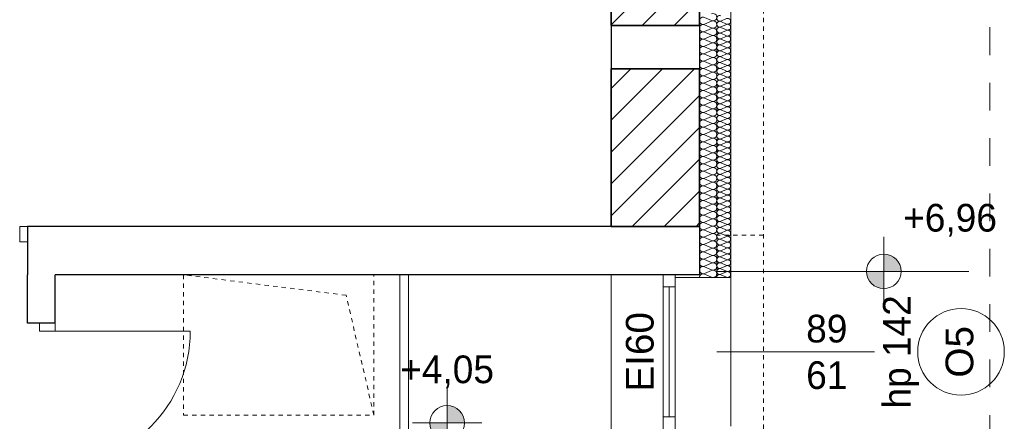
# Model space of a CAD drawing. Extents: x -613240 to -325500, y -25863 to 152403.
# Tile 204 of 254: x -418620 to -412935, y 103896 to 106217. Entities that reach past the tile are written whole.
import ezdxf

# ---------------------------------------------------------------- set-up
doc = ezdxf.new("R2010")
doc.units = 0
doc.header["$MEASUREMENT"] = 0
doc.linetypes.add('Hidden Line', pattern=[50, 25, -25])
doc.linetypes.add('Przerywana', pattern=[320, 160, -160])
for name, color, linetype in [('Arch ocieplenie', 7, 'Continuous'), ('Arch zmurowania', 7, 'Continuous'), ('INWENT RZĘDNE', 7, 'Continuous')]:
    doc.layers.add(name, color=color, linetype=linetype)
for name, color, linetype, lineweight, true_color in [('Arch ocieplenie_Nr_Pióra__44', 7, 'Continuous', 13, 0x029e21), ('Arch opisy okien_Nr_Pióra__9', 7, 'Continuous', 13, 0x3dad99), ('Arch opisy_Nr_Pióra__9', 7, 'Continuous', 13, 0x3dad99), ('Arch wykończenie_Nr_Pióra__3', 7, 'Continuous', 18, 0xff6600), ('INWENT.ŚCIANY_Nr_Pióra__2', 7, 'Continuous', 13, 0x7f7f7f), ('INWENT.ŚCIANY_Nr_Pióra__3', 7, 'Continuous', 18, 0xff6600)]:
    doc.layers.add(name, color=color, linetype=linetype, lineweight=lineweight, true_color=true_color)
for name, color, linetype, lineweight in [('Arch zmurowania_Nr_Pióra__21', 7, 'Continuous', 9), ('Arch zmurowania_Nr_Pióra__27', 7, 'Continuous', 35), ('INWENT BALUSTRADY_Nr_Pióra__5', 7, 'Continuous', 13), ('INWENT DACH_Nr_Pióra__21', 7, 'Continuous', 9), ('INWENT OPISY_Nr_Pióra__21', 7, 'Continuous', 9), ('INWENT RZĘDNE_Nr_Pióra__21', 7, 'Continuous', 9), ('INWENT STROPY_Nr_Pióra__21', 7, 'Continuous', 9), ('INWENT. DRZWI_Nr_Pióra__5', 7, 'Continuous', 13), ('INWENT. OKNA_Nr_Pióra__21', 7, 'Continuous', 9), ('INWENT. OKNA_Nr_Pióra__5', 7, 'Continuous', 13), ('INWENT.ŚCIANY_Nr_Pióra__1', 7, 'Continuous', 25), ('INWENT.ŚCIANY_Nr_Pióra__21', 7, 'Continuous', 9), ('Istniejące schody_Nr_Pióra__5', 7, 'Continuous', 13)]:
    doc.layers.add(name, color=color, linetype=linetype, lineweight=lineweight)
doc.styles.add('GENERATED_STYLE_10', font='arial.ttf')
doc.styles.add('GENERATED_STYLE_2', font='txt')
doc.styles.add('GENERATED_STYLE_5', font='txt')
pattern_1 = [(45, (0, 0), (-91.92388, 91.92388), [])]

# ---------------------------------------------------------------- blocks, each defined once
blk = doc.blocks.new('Izolacja cieplna 14_215', base_point=(-414694.9, 108877.6))
at = {"layer": 'Arch ocieplenie_Nr_Pióra__44', "linetype": 'Continuous'}
for p, q in [((-414665.1, 106229.1), (-414624.7, 106211.5)), ((-414624.7, 106208), (-414665.1, 106190.4)), ((-414665.1, 106186.8), (-414624.7, 106169.2)), ((-414624.7, 106165.6), (-414665.1, 106148)), ((-414665.1, 106144.5), (-414624.7, 106126.8)), ((-414624.7, 106123.3), (-414665.1, 106105.7)), ((-414665.1, 106102.1), (-414624.7, 106084.5)), ((-414624.7, 106080.9), (-414665.1, 106063.3)), ((-414665.1, 106059.8), (-414624.7, 106042.1)), ((-414624.7, 106038.6), (-414665.1, 106021)), ((-414665.1, 106017.4), (-414624.7, 105999.8)), ((-414624.7, 105996.2), (-414665.1, 105978.6)), ((-414665.1, 105975.1), (-414624.7, 105957.5)), ((-414624.7, 105953.9), (-414665.1, 105936.3)), ((-414665.1, 105932.7), (-414624.7, 105915.1)), ((-414624.7, 105911.5), (-414665.1, 105893.9)), ((-414665.1, 105890.4), (-414624.7, 105872.8)), ((-414624.7, 105869.2), (-414665.1, 105851.6)), ((-414665.1, 105848), (-414624.7, 105830.4)), ((-414624.7, 105826.9), (-414665.1, 105809.2)), ((-414665.1, 105805.7), (-414624.7, 105788.1)), ((-414624.7, 105784.5), (-414665.1, 105766.9)), ((-414665.1, 105763.3), (-414624.7, 105745.7)), ((-414624.7, 105742.2), (-414665.1, 105724.5)), ((-414665.1, 105721), (-414624.7, 105703.4)), ((-414624.7, 105699.8), (-414665.1, 105682.2)), ((-414665.1, 105678.6), (-414624.7, 105661)), ((-414624.7, 105657.5), (-414665.1, 105639.8)), ((-414665.1, 105636.3), (-414624.7, 105618.7)), ((-414624.7, 105615.1), (-414665.1, 105597.5)), ((-414665.1, 105593.9), (-414624.7, 105576.3)), ((-414624.7, 105572.8), (-414665.1, 105555.2)), ((-414665.1, 105551.6), (-414624.7, 105534)), ((-414624.7, 105530.4), (-414665.1, 105512.8)), ((-414665.1, 105509.3), (-414624.7, 105491.6)), ((-414624.7, 105488.1), (-414665.1, 105470.5)), ((-414665.1, 105466.9), (-414624.7, 105449.3)), ((-414624.7, 105445.7), (-414665.1, 105428.1)), ((-414665.1, 105424.6), (-414624.7, 105406.9)), ((-414624.7, 105403.4), (-414665.1, 105385.8)), ((-414665.1, 105382.2), (-414624.7, 105364.6)), ((-414624.7, 105361), (-414665.1, 105343.4)), ((-414665.1, 105339.9), (-414624.7, 105322.2)), ((-414624.7, 105318.7), (-414665.1, 105301.1)), ((-414665.1, 105297.5), (-414624.7, 105279.9)), ((-414624.7, 105276.3), (-414665.1, 105258.7)), ((-414665.1, 105255.2), (-414624.7, 105237.6)), ((-414624.7, 105234), (-414665.1, 105216.4)), ((-414665.1, 105212.8), (-414624.7, 105195.2)), ((-414624.7, 105191.6), (-414665.1, 105174)), ((-414665.1, 105170.5), (-414624.7, 105152.9)), ((-414624.7, 105149.3), (-414665.1, 105131.7)), ((-414665.1, 105128.1), (-414624.7, 105110.5)), ((-414624.7, 105107), (-414665.1, 105089.3)), ((-414665.1, 105085.8), (-414624.7, 105068.2)), ((-414624.7, 105064.6), (-414665.1, 105047)), ((-414665.1, 105043.4), (-414624.7, 105025.8)), ((-414624.7, 105022.3), (-414665.1, 105004.6)), ((-414665.1, 105001.1), (-414624.7, 104983.5)), ((-414624.7, 104979.9), (-414665.1, 104962.3)), ((-414665.1, 104958.7), (-414624.7, 104941.1)), ((-414624.7, 104937.6), (-414665.1, 104920)), ((-414665.1, 104916.4), (-414624.7, 104898.8)), ((-414624.7, 104895.2), (-414665.1, 104877.6)), ((-414665.1, 104874), (-414624.7, 104856.4)), ((-414624.7, 104852.9), (-414665.1, 104835.3)), ((-414665.1, 104831.7), (-414624.7, 104814.1)), ((-414624.7, 104810.5), (-414665.1, 104792.9)), ((-414665.1, 104789.4), (-414624.7, 104771.7)), ((-414624.7, 104768.2), (-414665.1, 104750.6)), ((-414665.1, 104747), (-414624.7, 104729.4))]:
    blk.add_line(p, q, dxfattribs=at)
for centre, start_param, end_param in [((-414616.2, 106230.9), 4.299595, 8.266775), ((-414673.7, 106209.8), 1.158004, 5.125183), ((-414616.2, 106188.6), 4.299595, 8.266775), ((-414673.7, 106167.4), 1.158004, 5.125183), ((-414673.7, 106125.1), 1.158004, 5.125183), ((-414616.2, 106146.2), 4.299595, 8.266775), ((-414673.7, 106082.7), 1.158004, 5.125183), ((-414616.2, 106103.9), 4.299595, 8.266775), ((-414616.2, 106061.5), 4.299595, 8.266775), ((-414673.7, 106040.4), 1.158004, 5.125183), ((-414616.2, 106019.2), 4.299595, 8.266775), ((-414673.7, 105998), 1.158004, 5.125183), ((-414673.7, 105955.7), 1.158004, 5.125183), ((-414616.2, 105976.8), 4.299595, 8.266775), ((-414673.7, 105913.3), 1.158004, 5.125183), ((-414616.2, 105934.5), 4.299595, 8.266775), ((-414616.2, 105892.2), 4.299595, 8.266775), ((-414673.7, 105871), 1.158004, 5.125183), ((-414616.2, 105849.8), 4.299595, 8.266775), ((-414673.7, 105828.6), 1.158004, 5.125183), ((-414673.7, 105786.3), 1.158004, 5.125183), ((-414616.2, 105807.5), 4.299595, 8.266775), ((-414673.7, 105743.9), 1.158004, 5.125183), ((-414616.2, 105765.1), 4.299595, 8.266775), ((-414616.2, 105722.8), 4.299595, 8.266775), ((-414673.7, 105701.6), 1.158004, 5.125183), ((-414616.2, 105680.4), 4.299595, 8.266775), ((-414673.7, 105659.2), 1.158004, 5.125183), ((-414673.7, 105616.9), 1.158004, 5.125183), ((-414616.2, 105638.1), 4.299595, 8.266775), ((-414673.7, 105574.6), 1.158004, 5.125183), ((-414616.2, 105595.7), 4.299595, 8.266775), ((-414616.2, 105553.4), 4.299595, 8.266775), ((-414673.7, 105532.2), 1.158004, 5.125183), ((-414616.2, 105511), 4.299595, 8.266775), ((-414673.7, 105489.9), 1.158004, 5.125183), ((-414673.7, 105447.5), 1.158004, 5.125183), ((-414616.2, 105468.7), 4.299595, 8.266775), ((-414673.7, 105405.2), 1.158004, 5.125183), ((-414616.2, 105426.3), 4.299595, 8.266775), ((-414616.2, 105384), 4.299595, 8.266775), ((-414673.7, 105362.8), 1.158004, 5.125183), ((-414673.7, 105320.5), 1.158004, 5.125183), ((-414616.2, 105341.6), 4.299595, 8.266775), ((-414673.7, 105278.1), 1.158004, 5.125183), ((-414616.2, 105299.3), 4.299595, 8.266775), ((-414673.7, 105235.8), 1.158004, 5.125183), ((-414616.2, 105256.9), 4.299595, 8.266775), ((-414616.2, 105214.6), 4.299595, 8.266775), ((-414673.7, 105193.4), 1.158004, 5.125183), ((-414673.7, 105151.1), 1.158004, 5.125183), ((-414616.2, 105172.3), 4.299595, 8.266775), ((-414673.7, 105108.7), 1.158004, 5.125183), ((-414616.2, 105129.9), 4.299595, 8.266775), ((-414673.7, 105066.4), 1.158004, 5.125183), ((-414616.2, 105087.6), 4.299595, 8.266775), ((-414616.2, 105045.2), 4.299595, 8.266775), ((-414673.7, 105024), 1.158004, 5.125183), ((-414673.7, 104981.7), 1.158004, 5.125183), ((-414616.2, 105002.9), 4.299595, 8.266775), ((-414673.7, 104939.3), 1.158004, 5.125183), ((-414616.2, 104960.5), 4.299595, 8.266775), ((-414673.7, 104897), 1.158004, 5.125183), ((-414616.2, 104918.2), 4.299595, 8.266775), ((-414616.2, 104875.8), 4.299595, 8.266775), ((-414673.7, 104854.7), 1.158004, 5.125183), ((-414673.7, 104812.3), 1.158004, 5.125183), ((-414616.2, 104833.5), 4.299595, 8.266775), ((-414673.7, 104770), 1.158004, 5.125183), ((-414616.2, 104791.1), 4.299595, 8.266775), ((-414673.7, 104727.6), 1.158004, 3.141593), ((-414616.2, 104748.8), 4.299595, 8.266775)]:
    blk.add_ellipse(centre, major_axis=(21.3, 0), ratio=0.995564, start_param=start_param, end_param=end_param, dxfattribs=at)
blk = doc.blocks.new('Izolacja cieplna 14_216', base_point=(-414594.9, 108877.6))
at = {"layer": 'Arch ocieplenie_Nr_Pióra__44', "linetype": 'Continuous'}
for p, q in [((-414538.8, 106222.9), (-414571.1, 106208.8)), ((-414571.1, 106205.9), (-414538.8, 106191.7)), ((-414538.8, 106188.9), (-414571.1, 106174.7)), ((-414571.1, 106171.9), (-414538.8, 106157.7)), ((-414538.8, 106154.9), (-414571.1, 106140.7)), ((-414571.1, 106137.9), (-414538.8, 106123.7)), ((-414538.8, 106120.9), (-414571.1, 106106.7)), ((-414571.1, 106103.8), (-414538.8, 106089.7)), ((-414538.8, 106086.8), (-414571.1, 106072.7)), ((-414571.1, 106069.8), (-414538.8, 106055.7)), ((-414538.8, 106052.8), (-414571.1, 106038.7)), ((-414571.1, 106035.8), (-414538.8, 106021.7)), ((-414538.8, 106018.8), (-414571.1, 106004.7)), ((-414571.1, 106001.8), (-414538.8, 105987.6)), ((-414538.8, 105984.8), (-414571.1, 105970.6)), ((-414571.1, 105967.8), (-414538.8, 105953.6)), ((-414538.8, 105950.8), (-414571.1, 105936.6)), ((-414571.1, 105933.8), (-414538.8, 105919.6)), ((-414538.8, 105916.8), (-414571.1, 105902.6)), ((-414571.1, 105899.7), (-414538.8, 105885.6)), ((-414538.8, 105882.7), (-414571.1, 105868.6)), ((-414571.1, 105865.7), (-414538.8, 105851.6)), ((-414538.8, 105848.7), (-414571.1, 105834.6)), ((-414571.1, 105831.7), (-414538.8, 105817.6)), ((-414538.8, 105814.7), (-414571.1, 105800.6)), ((-414571.1, 105797.7), (-414538.8, 105783.5)), ((-414538.8, 105780.7), (-414571.1, 105766.5)), ((-414571.1, 105763.7), (-414538.8, 105749.5)), ((-414538.8, 105746.7), (-414571.1, 105732.5)), ((-414571.1, 105729.7), (-414538.8, 105715.5)), ((-414538.8, 105712.7), (-414571.1, 105698.5)), ((-414571.1, 105695.7), (-414538.8, 105681.5)), ((-414538.8, 105678.6), (-414571.1, 105664.5)), ((-414571.1, 105661.6), (-414538.8, 105647.5)), ((-414538.8, 105644.6), (-414571.1, 105630.5)), ((-414571.1, 105627.6), (-414538.8, 105613.5)), ((-414538.8, 105610.6), (-414571.1, 105596.5)), ((-414571.1, 105593.6), (-414538.8, 105579.5)), ((-414538.8, 105576.6), (-414571.1, 105562.4)), ((-414571.1, 105559.6), (-414538.8, 105545.4)), ((-414538.8, 105542.6), (-414571.1, 105528.4)), ((-414571.1, 105525.6), (-414538.8, 105511.4)), ((-414538.8, 105508.6), (-414571.1, 105494.4)), ((-414571.1, 105491.6), (-414538.8, 105477.4)), ((-414538.8, 105474.5), (-414571.1, 105460.4)), ((-414571.1, 105457.5), (-414538.8, 105443.4)), ((-414538.8, 105440.5), (-414571.1, 105426.4)), ((-414571.1, 105423.5), (-414538.8, 105409.4)), ((-414538.8, 105406.5), (-414571.1, 105392.4)), ((-414571.1, 105389.5), (-414538.8, 105375.4)), ((-414538.8, 105372.5), (-414571.1, 105358.3)), ((-414571.1, 105355.5), (-414538.8, 105341.3)), ((-414538.8, 105338.5), (-414571.1, 105324.3)), ((-414571.1, 105321.5), (-414538.8, 105307.3)), ((-414538.8, 105304.5), (-414571.1, 105290.3)), ((-414571.1, 105287.5), (-414538.8, 105273.3)), ((-414538.8, 105270.4), (-414571.1, 105256.3)), ((-414571.1, 105253.4), (-414538.8, 105239.3)), ((-414538.8, 105236.4), (-414571.1, 105222.3)), ((-414571.1, 105219.4), (-414538.8, 105205.3)), ((-414538.8, 105202.4), (-414571.1, 105188.3)), ((-414571.1, 105185.4), (-414538.8, 105171.3)), ((-414538.8, 105168.4), (-414571.1, 105154.2)), ((-414571.1, 105151.4), (-414538.8, 105137.2)), ((-414538.8, 105134.4), (-414571.1, 105120.2)), ((-414571.1, 105117.4), (-414538.8, 105103.2)), ((-414538.8, 105100.4), (-414571.1, 105086.2)), ((-414571.1, 105083.4), (-414538.8, 105069.2)), ((-414538.8, 105066.3), (-414571.1, 105052.2)), ((-414571.1, 105049.3), (-414538.8, 105035.2)), ((-414538.8, 105032.3), (-414571.1, 105018.2)), ((-414571.1, 105015.3), (-414538.8, 105001.2)), ((-414538.8, 104998.3), (-414571.1, 104984.2)), ((-414571.1, 104981.3), (-414538.8, 104967.2)), ((-414538.8, 104964.3), (-414571.1, 104950.1)), ((-414571.1, 104947.3), (-414538.8, 104933.1)), ((-414538.8, 104930.3), (-414571.1, 104916.1)), ((-414571.1, 104913.3), (-414538.8, 104899.1)), ((-414538.8, 104896.3), (-414571.1, 104882.1)), ((-414571.1, 104879.3), (-414538.8, 104865.1)), ((-414538.8, 104862.2), (-414571.1, 104848.1)), ((-414571.1, 104845.2), (-414538.8, 104831.1)), ((-414538.8, 104828.2), (-414571.1, 104814.1)), ((-414571.1, 104811.2), (-414538.8, 104797.1)), ((-414538.8, 104794.2), (-414571.1, 104780.1)), ((-414571.1, 104777.2), (-414538.8, 104763.1)), ((-414538.8, 104760.2), (-414571.1, 104746)), ((-414571.1, 104743.2), (-414538.8, 104729))]:
    blk.add_line(p, q, dxfattribs=at)
for centre, start_param, end_param in [((-414577.9, 106224.3), 1.158004, 5.125183), ((-414577.9, 106190.3), 1.158004, 5.125183), ((-414532, 106207.3), 4.299595, 8.266775), ((-414577.9, 106156.3), 1.158004, 5.125183), ((-414577.9, 106122.3), 1.158004, 5.125183), ((-414532, 106173.3), 4.299595, 8.266775), ((-414532, 106139.3), 4.299595, 8.266775), ((-414577.9, 106088.3), 1.158004, 5.125183), ((-414532, 106105.3), 4.299595, 8.266775), ((-414532, 106071.3), 4.299595, 8.266775), ((-414577.9, 106054.3), 1.158004, 5.125183), ((-414577.9, 106020.2), 1.158004, 5.125183), ((-414532, 106037.2), 4.299595, 8.266775), ((-414577.9, 105986.2), 1.158004, 5.125183), ((-414577.9, 105952.2), 1.158004, 5.125183), ((-414532, 106003.2), 4.299595, 8.266775), ((-414532, 105969.2), 4.299595, 8.266775), ((-414577.9, 105918.2), 1.158004, 5.125183), ((-414532, 105935.2), 4.299595, 8.266775), ((-414532, 105901.2), 4.299595, 8.266775), ((-414577.9, 105884.2), 1.158004, 5.125183), ((-414577.9, 105850.2), 1.158004, 5.125183), ((-414532, 105867.2), 4.299595, 8.266775), ((-414577.9, 105816.1), 1.158004, 5.125183), ((-414577.9, 105782.1), 1.158004, 5.125183), ((-414532, 105833.1), 4.299595, 8.266775), ((-414532, 105799.1), 4.299595, 8.266775), ((-414577.9, 105748.1), 1.158004, 5.125183), ((-414532, 105765.1), 4.299595, 8.266775), ((-414532, 105731.1), 4.299595, 8.266775), ((-414577.9, 105714.1), 1.158004, 5.125183), ((-414577.9, 105680.1), 1.158004, 5.125183), ((-414532, 105697.1), 4.299595, 8.266775), ((-414577.9, 105646.1), 1.158004, 5.125183), ((-414577.9, 105612), 1.158004, 5.125183), ((-414532, 105663.1), 4.299595, 8.266775), ((-414532, 105629), 4.299595, 8.266775), ((-414577.9, 105578), 1.158004, 5.125183), ((-414532, 105595), 4.299595, 8.266775), ((-414532, 105561), 4.299595, 8.266775), ((-414577.9, 105544), 1.158004, 5.125183), ((-414577.9, 105510), 1.158004, 5.125183), ((-414532, 105527), 4.299595, 8.266775), ((-414577.9, 105476), 1.158004, 5.125183), ((-414577.9, 105442), 1.158004, 5.125183), ((-414532, 105493), 4.299595, 8.266775), ((-414532, 105459), 4.299595, 8.266775), ((-414577.9, 105407.9), 1.158004, 5.125183), ((-414532, 105424.9), 4.299595, 8.266775), ((-414532, 105390.9), 4.299595, 8.266775), ((-414577.9, 105373.9), 1.158004, 5.125183), ((-414577.9, 105339.9), 1.158004, 5.125183), ((-414532, 105356.9), 4.299595, 8.266775), ((-414577.9, 105305.9), 1.158004, 5.125183), ((-414577.9, 105271.9), 1.158004, 5.125183), ((-414532, 105322.9), 4.299595, 8.266775), ((-414532, 105288.9), 4.299595, 8.266775), ((-414577.9, 105237.9), 1.158004, 5.125183), ((-414532, 105254.9), 4.299595, 8.266775), ((-414532, 105220.8), 4.299595, 8.266775), ((-414577.9, 105203.8), 1.158004, 5.125183), ((-414577.9, 105169.8), 1.158004, 5.125183), ((-414532, 105186.8), 4.299595, 8.266775), ((-414577.9, 105135.8), 1.158004, 5.125183), ((-414577.9, 105101.8), 1.158004, 5.125183), ((-414532, 105152.8), 4.299595, 8.266775), ((-414532, 105118.8), 4.299595, 8.266775), ((-414577.9, 105067.8), 1.158004, 5.125183), ((-414532, 105084.8), 4.299595, 8.266775), ((-414532, 105050.8), 4.299595, 8.266775), ((-414577.9, 105033.8), 1.158004, 5.125183), ((-414577.9, 104999.7), 1.158004, 5.125183), ((-414532, 105016.8), 4.299595, 8.266775), ((-414577.9, 104965.7), 1.158004, 5.125183), ((-414577.9, 104931.7), 1.158004, 5.125183), ((-414532, 104982.7), 4.299595, 8.266775), ((-414532, 104948.7), 4.299595, 8.266775), ((-414577.9, 104897.7), 1.158004, 5.125183), ((-414532, 104914.7), 4.299595, 8.266775), ((-414532, 104880.7), 4.299595, 8.266775), ((-414577.9, 104863.7), 1.158004, 5.125183), ((-414577.9, 104829.7), 1.158004, 5.125183), ((-414532, 104846.7), 4.299595, 8.266775), ((-414577.9, 104795.6), 1.158004, 5.125183), ((-414577.9, 104761.6), 1.158004, 5.125183), ((-414532, 104812.7), 4.299595, 8.266775), ((-414532, 104778.6), 4.299595, 8.266775), ((-414577.9, 104727.6), 1.158004, 3.141593), ((-414532, 104744.6), 4.299595, 8.266775)]:
    blk.add_ellipse(centre, major_axis=(17, 0), ratio=0.999637, start_param=start_param, end_param=end_param, dxfattribs=at)
blk = doc.blocks.new('Ściana_13', base_point=(-415204.9, 107082.6))
at = {"layer": 'Arch zmurowania_Nr_Pióra__21', "linetype": 'Continuous'}
h = blk.add_hatch(dxfattribs=at)
h.set_pattern_fill('Common_Brick', color=256, style=0, pattern_type=2)
h.set_pattern_definition(pattern_1)
h.paths.add_polyline_path([(-415204.9, 107082.6), (-415204.9, 106182.6), (-414694.9, 106182.6), (-414694.9, 107082.6)], flags=0)
at = {"layer": 'Arch zmurowania_Nr_Pióra__27', "linetype": 'Continuous'}
for p, q in [((-415204.9, 107082.6), (-415204.9, 106182.6)), ((-414694.9, 107082.6), (-415204.9, 107082.6)), ((-414694.9, 106182.6), (-414694.9, 107082.6)), ((-415204.9, 106182.6), (-414694.9, 106182.6))]:
    blk.add_line(p, q, dxfattribs=at)
blk = doc.blocks.new('Ściana_14', base_point=(-415204.9, 105932.6))
at = {"layer": 'Arch zmurowania_Nr_Pióra__21', "linetype": 'Continuous'}
h = blk.add_hatch(dxfattribs=at)
h.set_pattern_fill('Common_Brick', color=256, style=0, pattern_type=2)
h.set_pattern_definition(pattern_1)
h.paths.add_polyline_path([(-415204.9, 105932.6), (-415204.9, 105022.6), (-414694.9, 105022.6), (-414694.9, 105932.6)], flags=0)
at = {"layer": 'Arch zmurowania_Nr_Pióra__27', "linetype": 'Continuous'}
for p, q in [((-415204.9, 105932.6), (-415204.9, 105022.6)), ((-414694.9, 105932.6), (-415204.9, 105932.6)), ((-414694.9, 105022.6), (-414694.9, 105932.6)), ((-415204.9, 105022.6), (-414694.9, 105022.6))]:
    blk.add_line(p, q, dxfattribs=at)
blk = doc.blocks.new('Koty wysokościowe_33', base_point=(-416152.2, 103886.8))
at = {"layer": 'INWENT RZĘDNE_Nr_Pióra__21', "linetype": 'Continuous'}
for points in [[(-416152.2, 103886.8), (-416052.2, 103886.8), (-416059.8, 103925.1), (-416081.5, 103957.5), (-416113.9, 103979.2), (-416152.2, 103986.8)], [(-416152.2, 103886.8), (-416252.2, 103886.8), (-416244.6, 103848.5), (-416222.9, 103816.1), (-416190.5, 103794.4), (-416152.2, 103786.8)]]:
    blk.add_hatch(color=256, dxfattribs=at).paths.add_polyline_path(points, flags=0)
for p, q in [((-416152.2, 103686.8), (-416152.2, 104086.8)), ((-416352.2, 103886.8), (-415952.2, 103886.8))]:
    blk.add_line(p, q, dxfattribs=at)
blk.add_circle((-416152.2, 103886.8), 100, dxfattribs=at)
at = {"layer": 'INWENT RZĘDNE_Nr_Pióra__21', "insert": (-416423, 104086.8), "char_height": 160, "attachment_point": 7, "style": 'GENERATED_STYLE_2'}
blk.add_mtext('{+4,05}', dxfattribs=at)
blk = doc.blocks.new('Koty wysokościowe_34', base_point=(-413630.6, 104762.6))
at = {"layer": 'INWENT RZĘDNE_Nr_Pióra__21', "linetype": 'Continuous'}
for points in [[(-413630.6, 104762.6), (-413530.6, 104762.6), (-413538.2, 104800.9), (-413559.9, 104833.3), (-413592.4, 104855), (-413630.6, 104862.6)], [(-413630.6, 104762.6), (-413730.6, 104762.6), (-413723, 104724.3), (-413701.3, 104691.9), (-413668.9, 104670.2), (-413630.6, 104662.6)]]:
    blk.add_hatch(color=256, dxfattribs=at).paths.add_polyline_path(points, flags=0)
for p, q in [((-413630.6, 104562.6), (-413630.6, 104962.6)), ((-413830.6, 104762.6), (-413430.6, 104762.6))]:
    blk.add_line(p, q, dxfattribs=at)
blk.add_circle((-413630.6, 104762.6), 100, dxfattribs=at)
at = {"layer": 'INWENT RZĘDNE_Nr_Pióra__21', "insert": (-413518.9, 104962.6), "char_height": 160, "attachment_point": 7, "style": 'GENERATED_STYLE_2'}
blk.add_mtext('{+6,96}', dxfattribs=at)

msp = doc.modelspace()

# ---------------------------------------------------------------- linework, layer by layer
at = {"layer": 'Arch opisy_Nr_Pióra__9', "linetype": 'Continuous'}
msp.add_circle((-413184.9, 104297.6), 250, dxfattribs=at)
at = {"layer": 'Arch wykończenie_Nr_Pióra__3', "linetype": 'Continuous'}
msp.add_line((-414514.9, 108977.6), (-414514.9, 104727.6), dxfattribs=at)
at = {"layer": 'INWENT BALUSTRADY_Nr_Pióra__5', "linetype": 'Continuous'}
msp.add_line((-416424.9, 100252.6), (-416424.9, 104742.6), dxfattribs=at)
at = {"layer": 'INWENT DACH_Nr_Pióra__21', "linetype": 'Hidden Line'}
for p, q in [((-414324.9, 99002.6), (-414324.9, 107332.6)), ((-414324.9, 104972.6), (-414594.9, 104972.6))]:
    msp.add_line(p, q, dxfattribs=at)
at = {"layer": 'INWENT DACH_Nr_Pióra__21', "linetype": 'Continuous'}
msp.add_line((-414594.9, 104762.6), (-413139.4, 104762.6), dxfattribs=at)
at = {"layer": 'INWENT OPISY_Nr_Pióra__21', "linetype": 'Przerywana'}
msp.add_line((-413019.4, 94172.6), (-413019.4, 109552.6), dxfattribs=at)
at = {"layer": 'INWENT STROPY_Nr_Pióra__21', "linetype": 'Hidden Line'}
for p, q in [((-417674.9, 104742.6), (-417674.9, 103932.6)), ((-416574.9, 104742.6), (-417674.9, 104742.6)), ((-416735.4, 104624.5), (-417674.9, 104742.6)), ((-416574.9, 103932.6), (-416574.9, 104742.6)), ((-416574.9, 103932.6), (-416735.4, 104624.5)), ((-417674.9, 103932.6), (-416574.9, 103932.6))]:
    msp.add_line(p, q, dxfattribs=at)
at = {"layer": 'INWENT. DRZWI_Nr_Pióra__5', "linetype": 'Continuous'}
for p, q in [((-418574.9, 105022.6), (-418619.9, 105022.6)), ((-418619.9, 105022.6), (-418619.9, 104932.6)), ((-418619.9, 104932.6), (-418574.9, 104932.6)), ((-418504.9, 104417.6), (-418504.9, 104462.6)), ((-418414.9, 104462.6), (-418414.9, 104417.6)), ((-418414.9, 104417.6), (-418504.9, 104417.6)), ((-418414.9, 104417.6), (-417634.9, 104417.6))]:
    msp.add_line(p, q, dxfattribs=at)
msp.add_arc((-418414.9, 104417.6), 780, 270, 0, dxfattribs=at)
at = {"layer": 'INWENT. OKNA_Nr_Pióra__5', "linetype": 'Continuous'}
for p, q in [((-414904.9, 104742.6), (-414904.9, 103852.6)), ((-414834.9, 104742.6), (-414904.9, 104742.6)), ((-414834.9, 104742.6), (-414834.9, 103852.6)), ((-414834.9, 104672.6), (-414904.9, 104672.6)), ((-414869.9, 104672.6), (-414869.9, 103922.6)), ((-414594.9, 104297.6), (-413684.9, 104297.6)), ((-414834.9, 103922.6), (-414904.9, 103922.6))]:
    msp.add_line(p, q, dxfattribs=at)
at = {"layer": 'INWENT.ŚCIANY_Nr_Pióra__1', "linetype": 'Continuous'}
for p, q in [((-415204.9, 106182.6), (-414694.9, 106182.6)), ((-415204.9, 106182.6), (-415204.9, 105932.6)), ((-414694.9, 106182.6), (-414694.9, 105932.6)), ((-415204.9, 105932.6), (-414694.9, 105932.6)), ((-418574.9, 105022.6), (-418574.9, 104742.6)), ((-415204.9, 105022.6), (-418574.9, 105022.6)), ((-415204.9, 105022.6), (-414694.9, 105022.6)), ((-414694.9, 105022.6), (-414694.9, 104742.6)), ((-418574.9, 104462.6), (-418574.9, 104742.6)), ((-418414.9, 104462.6), (-418414.9, 104742.6)), ((-415204.9, 104742.6), (-418414.9, 104742.6)), ((-414694.9, 104742.6), (-415204.9, 104742.6)), ((-418414.9, 104462.6), (-418574.9, 104462.6))]:
    msp.add_line(p, q, dxfattribs=at)
at = {"layer": 'INWENT.ŚCIANY_Nr_Pióra__2', "linetype": 'Przerywana'}
msp.add_line((-414594.9, 104727.6), (-414594.9, 109252.6), dxfattribs=at)
at = {"layer": 'INWENT.ŚCIANY_Nr_Pióra__21', "linetype": 'Continuous'}
for p, q in [((-415204.9, 107082.6), (-415204.9, 106182.6)), ((-415204.9, 105932.6), (-415204.9, 105022.6)), ((-414514.9, 104727.6), (-414514.9, 103867.6))]:
    msp.add_line(p, q, dxfattribs=at)
at = {"layer": 'INWENT.ŚCIANY_Nr_Pióra__3', "linetype": 'Continuous'}
msp.add_line((-414514.9, 104727.6), (-414834.9, 104727.6), dxfattribs=at)
at = {"layer": 'Istniejące schody_Nr_Pióra__5', "linetype": 'Continuous'}
for p, q in [((-416374.9, 100252.6), (-416374.9, 104742.6)), ((-415204.9, 100252.6), (-415204.9, 104742.6))]:
    msp.add_line(p, q, dxfattribs=at)

# ---------------------------------------------------------------- block references
at = {"layer": 'Arch ocieplenie', "color": 104, "linetype": 'Continuous', "lineweight": 13, "true_color": 0x029e21}
for name, p in [('Izolacja cieplna 14_215', (-414694.9, 108877.6)), ('Izolacja cieplna 14_216', (-414594.9, 108877.6))]:
    msp.add_blockref(name, p, dxfattribs=at)
at = {"layer": 'Arch zmurowania'}
for name, p in [('Ściana_13', (-415204.9, 107082.6)), ('Ściana_14', (-415204.9, 105932.6))]:
    msp.add_blockref(name, p, dxfattribs=at)
at = {"layer": 'INWENT RZĘDNE'}
for name, p in [('Koty wysokościowe_34', (-413630.6, 104762.6)), ('Koty wysokościowe_33', (-416152.2, 103886.8))]:
    msp.add_blockref(name, p, dxfattribs=at)

# ---------------------------------------------------------------- texts
at = {"layer": 'Arch opisy okien_Nr_Pióra__9', "linetype": 'Continuous', "char_height": 160, "attachment_point": 2, "rotation": 90, "style": 'GENERATED_STYLE_10'}
for s, insert in [('{EI60}', (-415119.8, 104297.6)), ('{O5}', (-413274.1, 104297.6))]:
    msp.add_mtext(s, dxfattribs=dict(at, insert=insert))
at = {"layer": 'INWENT. OKNA_Nr_Pióra__21', "linetype": 'Continuous', "insert": (-413635.6, 104297.6), "char_height": 160, "attachment_point": 2, "rotation": 90, "style": 'GENERATED_STYLE_5'}
msp.add_mtext('{hp 142}', dxfattribs=at)
at = {"layer": 'INWENT. OKNA_Nr_Pióra__21', "linetype": 'Continuous', "insert": (-413959.9, 104511.8), "char_height": 160, "width": 709.227, "attachment_point": 2, "line_spacing_factor": 1.007581, "style": 'GENERATED_STYLE_5'}
msp.add_mtext('{89\\P61}', dxfattribs=at)

doc.saveas('drawing.dxf')
